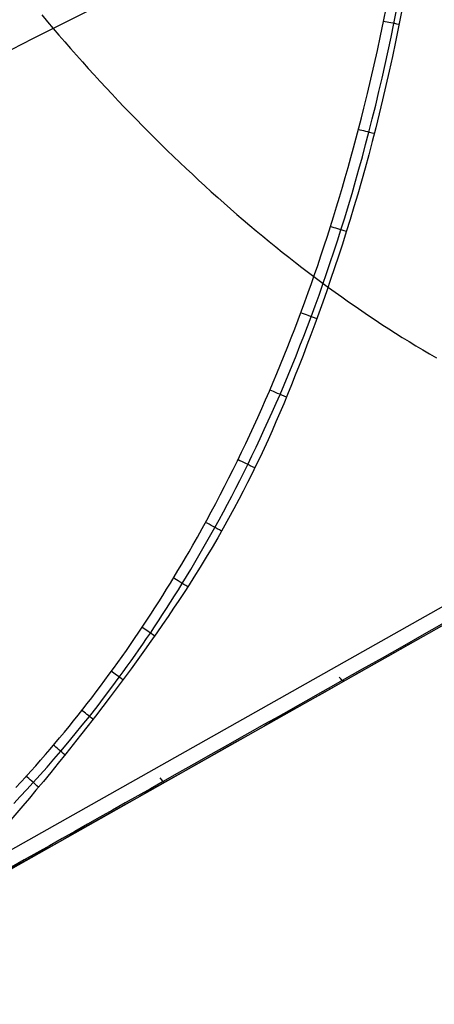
# Model space of a CAD drawing. Extents: x 8195 to 9024, y -2232 to -1505.
# Tile 11 of 42: x 8512 to 8537, y -2095 to -2036. Entities that reach past the tile are written whole.
import ezdxf

# ---------------------------------------------------------------- set-up
doc = ezdxf.new("R2010")
doc.units = 0
doc.layers.add('1', color=7, linetype='CONTINUOUS')

msp = doc.modelspace()

# ---------------------------------------------------------------- linework, layer by layer
at = {"layer": '1', "color": 7}
for p, q in [((8507.6259637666, -2087.967951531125, 27.54629759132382), (8588.346514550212, -2042.429023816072, 27.54629759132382)), ((8588.837870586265, -2043.299982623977, 28.54629759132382), (8507.207658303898, -2089.352100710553, 28.54629759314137))]:
    msp.add_line(p, q, dxfattribs=at)
at = {"layer": '1', "color": 7, "extrusion": (-0.4716636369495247, 0.8140709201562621, -0.3388538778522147)}
msp.add_lwpolyline([(-6377.180522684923, -2014.406291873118), (-6376.465383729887, -2013.848575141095), (-6375.746728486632, -2013.295148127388), (-6375.024587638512, -2012.74604555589), (-6374.298991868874, -2012.201302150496), (-6373.569971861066, -2011.660952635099), (-6372.837558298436, -2011.125031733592), (-6372.101781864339, -2010.59357416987), (-6371.362673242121, -2010.066614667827), (-6370.62026311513, -2009.544187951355), (-6369.874582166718, -2009.02632874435), (-6369.125661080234, -2008.513071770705), (-6368.373530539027, -2008.004451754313), (-6367.618221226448, -2007.500503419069), (-6366.859763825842, -2007.001261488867), (-6366.098189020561, -2006.506760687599), (-6365.333527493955, -2006.01703573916), (-6364.565809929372, -2005.532121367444), (-6363.795067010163, -2005.052052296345), (-6363.021329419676, -2004.576863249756), (-6362.244627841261, -2004.106588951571), (-6361.464992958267, -2003.641264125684), (-6360.682455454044, -2003.180923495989), (-6359.897046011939, -2002.725601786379), (-6359.108795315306, -2002.275333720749), (-6358.317734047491, -2001.830154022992), (-6357.523892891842, -2001.390097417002), (-6356.727302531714, -2000.955198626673), (-6355.927993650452, -2000.525492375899), (-6355.125996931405, -2000.101013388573), (-6354.321343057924, -1999.681796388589), (-6353.514062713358, -1999.267876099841), (-6352.704186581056, -1998.859287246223), (-6351.891745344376, -1998.456064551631), (-6351.076769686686, -1998.058242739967), (-6350.259290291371, -1997.665856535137), (-6349.439337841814, -1997.278940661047), (-6348.616943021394, -1996.8975298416), (-6347.792136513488, -1996.521658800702), (-6346.964949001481, -1996.151362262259), (-6346.135411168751, -1995.786674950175), (-6345.303553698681, -1995.427631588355), (-6344.469407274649, -1995.074266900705), (-6343.633002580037, -1994.726615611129), (-6342.794370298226, -1994.384712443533), (-6341.953541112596, -1994.048592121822), (-6341.110545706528, -1993.718289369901), (-6340.265414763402, -1993.393838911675), (-6339.418178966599, -1993.075275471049), (-6338.5688689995, -1992.762633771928), (-6337.717515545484, -1992.455948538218), (-6336.864149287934, -1992.155254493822), (-6336.008800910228, -1991.860586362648), (-6335.151501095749, -1991.571978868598), (-6334.292280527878, -1991.28946673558), (-6333.431169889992, -1991.013084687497), (-6332.568199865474, -1990.742867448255), (-6331.703401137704, -1990.478849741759), (-6330.836804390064, -1990.221066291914), (-6329.968440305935, -1989.969551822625), (-6329.098339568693, -1989.724341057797), (-6328.226532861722, -1989.485468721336), (-6327.353050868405, -1989.252969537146), (-6326.477924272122, -1989.026878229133), (-6325.601183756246, -1988.807229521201), (-6324.722860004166, -1988.594058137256), (-6323.842983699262, -1988.387398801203), (-6322.96158552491, -1988.187286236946), (-6322.078696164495, -1987.993755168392), (-6321.194346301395, -1987.806840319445), (-6320.308566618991, -1987.626576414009), (-6319.421387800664, -1987.452998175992), (-6318.532840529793, -1987.286140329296), (-6317.642955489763, -1987.126037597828), (-6316.751763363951, -1986.972724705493), (-6315.859294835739, -1986.826236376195), (-6314.965580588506, -1986.68660733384), (-6314.070651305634, -1986.553872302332), (-6313.174537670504, -1986.428066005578), (-6312.277270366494, -1986.309223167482), (-6311.378880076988, -1986.197378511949), (-6310.479397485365, -1986.092566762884), (-6309.578853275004, -1985.994822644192), (-6308.67727812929, -1985.904180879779), (-6307.774702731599, -1985.820676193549), (-6306.871157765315, -1985.744343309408), (-6305.966673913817, -1985.675216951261), (-6305.061281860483, -1985.613331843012), (-6304.155012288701, -1985.558722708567), (-6303.247895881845, -1985.511424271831), (-6302.339963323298, -1985.47147125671), (-6301.431245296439, -1985.438898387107), (-6300.521772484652, -1985.413740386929), (-6299.611575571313, -1985.39603198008), (-6298.700685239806, -1985.385807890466), (-6297.789132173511, -1985.383102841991), (-6296.876947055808, -1985.387951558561)], dxfattribs=at)
at = {"layer": '1', "color": 7, "extrusion": (-0.4290401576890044, 0.7626754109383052, 0.4839945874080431)}
msp.add_lwpolyline([(-6474.274243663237, 2948.305978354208), (-6472.782605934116, 2947.934302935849), (-6471.290613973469, 2947.568581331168), (-6469.798267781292, 2947.208813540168), (-6468.305567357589, 2946.854999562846), (-6466.812512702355, 2946.507139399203), (-6465.319103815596, 2946.165233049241), (-6463.825340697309, 2945.829280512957), (-6462.331223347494, 2945.499281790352), (-6460.83675176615, 2945.175236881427), (-6459.34192595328, 2944.857145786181), (-6457.846745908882, 2944.545008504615), (-6456.351211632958, 2944.238825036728), (-6454.855323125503, 2943.93859538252), (-6453.35908038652, 2943.644319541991), (-6451.86248341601, 2943.355997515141), (-6450.365532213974, 2943.073629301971), (-6448.868226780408, 2942.79721490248), (-6447.370567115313, 2942.526754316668), (-6445.872553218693, 2942.262247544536), (-6444.374185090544, 2942.003694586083), (-6442.875462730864, 2941.751095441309), (-6441.37638613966, 2941.504450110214), (-6439.876955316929, 2941.263758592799), (-6438.377170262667, 2941.029020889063), (-6436.877030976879, 2940.800236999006), (-6435.376537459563, 2940.577406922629), (-6433.87568971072, 2940.360530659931), (-6432.374487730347, 2940.149608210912), (-6430.872931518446, 2939.944639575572), (-6429.37102107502, 2939.745624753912), (-6427.868756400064, 2939.55256374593), (-6426.366137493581, 2939.365456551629), (-6424.86316435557, 2939.184303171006), (-6423.35983698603, 2939.009103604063), (-6421.856155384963, 2938.839857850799), (-6420.352119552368, 2938.676565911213), (-6418.847729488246, 2938.519227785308), (-6417.342985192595, 2938.367843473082), (-6415.837886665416, 2938.222412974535), (-6414.332433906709, 2938.082936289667), (-6412.826626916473, 2937.949413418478), (-6411.320465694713, 2937.821844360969), (-6409.813950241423, 2937.70022911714), (-6408.307080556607, 2937.584567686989), (-6406.799856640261, 2937.474860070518), (-6405.292278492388, 2937.371106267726), (-6403.784346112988, 2937.273306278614), (-6402.276059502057, 2937.18146010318), (-6400.767418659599, 2937.095567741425), (-6399.258423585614, 2937.01562919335), (-6397.749074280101, 2936.941644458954), (-6396.23937074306, 2936.873613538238), (-6394.729312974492, 2936.811536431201), (-6393.218900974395, 2936.755413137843), (-6391.708134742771, 2936.705243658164), (-6390.197014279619, 2936.661027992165), (-6388.685539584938, 2936.622766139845), (-6387.173710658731, 2936.590458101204), (-6385.661527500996, 2936.564103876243), (-6384.148990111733, 2936.543703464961), (-6382.636098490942, 2936.529256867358), (-6381.122852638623, 2936.520764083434), (-6379.609252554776, 2936.51822511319), (-6378.0952982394, 2936.521639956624)], dxfattribs=at)
at = {"layer": '1', "color": 7}
for points in [[(8535.1236029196, -2035.612431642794), (8534.944739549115, -2036.517993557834), (8534.761842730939, -2037.411798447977), (8534.574988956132, -2038.293955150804), (8534.384254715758, -2039.164572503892), (8534.18971650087, -2040.023759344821), (8533.991450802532, -2040.87162451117), (8533.789534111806, -2041.708276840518), (8533.584042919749, -2042.533825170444), (8533.37505371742, -2043.348378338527), (8533.162642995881, -2044.152045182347), (8532.946887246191, -2044.944934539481), (8532.727898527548, -2045.727120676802), (8532.50593117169, -2046.498539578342), (8532.281275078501, -2047.259092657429), (8532.05422014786, -2048.008681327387), (8531.825056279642, -2048.747207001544), (8531.59407337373, -2049.474571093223), (8531.361561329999, -2050.190675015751), (8531.12781004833, -2050.895420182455), (8530.893109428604, -2051.58870800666), (8530.657749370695, -2052.270439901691), (8530.422019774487, -2052.940517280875), (8530.186210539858, -2053.598841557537), (8529.950611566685, -2054.245314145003), (8529.715512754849, -2054.879836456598), (8529.481204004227, -2055.502309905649), (8529.247975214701, -2056.112635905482)], [(8529.247975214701, -2056.112635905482), (8529.016000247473, -2056.710851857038), (8528.784988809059, -2057.297539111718), (8528.554534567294, -2057.873415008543), (8528.324231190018, -2058.439196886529), (8528.093672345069, -2058.995602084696), (8527.862451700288, -2059.543347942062), (8527.630162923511, -2060.083151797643), (8527.396399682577, -2060.61573099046), (8527.160755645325, -2061.14180285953), (8526.922824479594, -2061.662084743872), (8526.682199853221, -2062.177293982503), (8526.438475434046, -2062.688147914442), (8526.191244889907, -2063.195363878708), (8525.940101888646, -2063.699659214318), (8525.684640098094, -2064.201751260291), (8525.424453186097, -2064.702357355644), (8525.121034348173, -2065.273068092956), (8524.8100601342, -2065.8439919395), (8524.490664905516, -2066.416344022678), (8524.161983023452, -2066.991339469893), (8523.82314884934, -2067.570193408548), (8523.47329674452, -2068.154120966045), (8523.111561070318, -2068.744337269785), (8522.737076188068, -2069.342057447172)], [(8522.73707618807, -2069.342057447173), (8522.446681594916, -2069.797003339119), (8522.148227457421, -2070.257391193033), (8521.841346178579, -2070.723737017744), (8521.52567016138, -2071.196556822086), (8521.200831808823, -2071.676366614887), (8520.866463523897, -2072.163682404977), (8520.522197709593, -2072.659020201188), (8520.167666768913, -2073.16289601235), (8519.78547532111, -2073.699609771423), (8519.392614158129, -2074.244922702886), (8518.990059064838, -2074.797517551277), (8518.57878582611, -2075.356077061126), (8518.159770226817, -2075.919283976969), (8517.733988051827, -2076.485821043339), (8517.302415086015, -2077.05437100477), (8516.866027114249, -2077.623616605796), (8516.425799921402, -2078.192240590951), (8515.982709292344, -2078.758925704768), (8515.537731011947, -2079.322354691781), (8515.091840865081, -2079.881210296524), (8514.646014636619, -2080.434175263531), (8514.201228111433, -2080.979932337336), (8513.758457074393, -2081.517164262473), (8513.31867731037, -2082.044553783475)], [(8513.318677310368, -2082.044553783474), (8512.923151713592, -2082.513339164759), (8512.531618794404, -2082.971958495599), (8512.168112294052, -2083.392633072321), (8511.809375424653, -2083.802654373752), (8511.456011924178, -2084.201207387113), (8511.1086255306, -2084.587477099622), (8510.767819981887, -2084.960648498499), (8510.434199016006, -2085.319906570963), (8510.108366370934, -2085.664436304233), (8509.790925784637, -2085.993422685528), (8509.482480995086, -2086.306050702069), (8509.18363574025, -2086.601505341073), (8508.894993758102, -2086.878971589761), (8508.617158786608, -2087.137634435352), (8508.35073456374, -2087.376678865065), (8508.096324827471, -2087.595289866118), (8507.973814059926, -2087.696678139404), (8507.854533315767, -2087.792652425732), (8507.738558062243, -2087.883110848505), (8507.6259637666, -2087.967951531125)]]:
    msp.add_lwpolyline(points, dxfattribs=at)
at = {"layer": '1', "color": 7, "extrusion": (-0.4437147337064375, 0.7126169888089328, 0.5434098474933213)}
msp.add_lwpolyline([(-6213.518726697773, 3462.074718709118), (-6212.694402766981, 3461.769716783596), (-6211.869839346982, 3461.466990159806), (-6211.045036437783, 3461.166538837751), (-6210.219994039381, 3460.868362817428), (-6209.394712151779, 3460.572462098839), (-6208.569190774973, 3460.278836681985), (-6207.743429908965, 3459.987486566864), (-6206.917429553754, 3459.698411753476), (-6206.091189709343, 3459.411612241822), (-6205.264710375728, 3459.127088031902), (-6204.437991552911, 3458.844839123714), (-6203.611033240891, 3458.56486551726), (-6202.783835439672, 3458.287167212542), (-6201.956398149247, 3458.011744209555), (-6201.128721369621, 3457.738596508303), (-6200.300805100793, 3457.467724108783), (-6199.472649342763, 3457.199127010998), (-6198.644254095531, 3456.932805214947), (-6197.815619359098, 3456.668758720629), (-6196.986745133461, 3456.406987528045), (-6196.157631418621, 3456.147491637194), (-6195.32827821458, 3455.890271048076), (-6194.498685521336, 3455.635325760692), (-6193.668853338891, 3455.382655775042), (-6192.838781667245, 3455.132261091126), (-6192.008470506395, 3454.884141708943), (-6191.177919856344, 3454.638297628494), (-6190.347129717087, 3454.394728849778), (-6189.516100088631, 3454.153435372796), (-6188.684830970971, 3453.914417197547), (-6187.853322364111, 3453.677674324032), (-6187.021574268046, 3453.44320675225), (-6186.189586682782, 3453.211014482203), (-6185.357359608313, 3452.981097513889), (-6184.524893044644, 3452.753455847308), (-6183.692186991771, 3452.528089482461), (-6182.859241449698, 3452.304998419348), (-6182.02605641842, 3452.084182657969), (-6181.192631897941, 3451.865642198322), (-6180.358967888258, 3451.649377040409), (-6179.525064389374, 3451.43538718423), (-6178.690921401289, 3451.223672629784), (-6177.856538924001, 3451.014233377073), (-6177.021916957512, 3450.807069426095), (-6176.187055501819, 3450.60218077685), (-6175.351954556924, 3450.399567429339), (-6174.516614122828, 3450.199229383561), (-6173.681034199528, 3450.001166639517), (-6172.845214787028, 3449.805379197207), (-6172.009155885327, 3449.611867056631), (-6171.172857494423, 3449.420630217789), (-6170.336319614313, 3449.231668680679), (-6169.499542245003, 3449.044982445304), (-6168.662525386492, 3448.860571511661), (-6167.825269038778, 3448.678435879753), (-6166.987773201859, 3448.498575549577), (-6166.150037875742, 3448.320990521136), (-6165.31206306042, 3448.145680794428), (-6164.473848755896, 3447.972646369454), (-6163.635394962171, 3447.801887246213), (-6162.796701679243, 3447.633403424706), (-6161.957768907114, 3447.467194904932), (-6161.118596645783, 3447.303261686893), (-6160.279184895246, 3447.141603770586), (-6159.43953365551, 3446.982221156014), (-6158.599642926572, 3446.825113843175), (-6157.759512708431, 3446.67028183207), (-6156.919143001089, 3446.517725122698), (-6156.078533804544, 3446.36744371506), (-6155.237685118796, 3446.219437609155), (-6154.396596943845, 3446.073706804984), (-6153.555269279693, 3445.930251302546), (-6152.713702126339, 3445.789071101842), (-6151.871895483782, 3445.650166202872), (-6151.029849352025, 3445.513536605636), (-6150.187563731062, 3445.379182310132), (-6149.345038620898, 3445.247103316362), (-6148.502274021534, 3445.117299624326), (-6147.659269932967, 3444.989771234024), (-6146.816026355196, 3444.864518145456), (-6145.972543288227, 3444.741540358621), (-6145.128820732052, 3444.62083787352), (-6144.284858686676, 3444.502410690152), (-6143.440657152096, 3444.386258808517), (-6142.596216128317, 3444.272382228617), (-6141.751535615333, 3444.160780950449), (-6140.906615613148, 3444.051454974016), (-6140.06145612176, 3443.944404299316), (-6139.21605714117, 3443.83962892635), (-6138.370418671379, 3443.737128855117), (-6137.524540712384, 3443.636904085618), (-6136.678423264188, 3443.538954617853), (-6135.832066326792, 3443.443280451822), (-6134.985469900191, 3443.349881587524), (-6134.138633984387, 3443.258758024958), (-6133.291558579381, 3443.169909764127), (-6132.444243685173, 3443.083336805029), (-6131.596689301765, 3442.999039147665), (-6130.748895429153, 3442.917016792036), (-6129.900862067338, 3442.837269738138), (-6129.052589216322, 3442.759797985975), (-6128.204076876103, 3442.684601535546), (-6127.355325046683, 3442.61168038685), (-6126.50633372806, 3442.541034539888), (-6125.657102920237, 3442.472663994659), (-6124.807632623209, 3442.406568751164), (-6123.957922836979, 3442.342748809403), (-6123.107973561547, 3442.281204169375), (-6122.257784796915, 3442.221934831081), (-6121.407356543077, 3442.16494079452), (-6120.556688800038, 3442.110222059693), (-6119.705781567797, 3442.057778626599), (-6118.854634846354, 3442.007610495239), (-6118.00324863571, 3441.959717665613), (-6117.151622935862, 3441.91410013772), (-6116.299757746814, 3441.870757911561), (-6115.447653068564, 3441.829690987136), (-6114.59530890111, 3441.790899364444), (-6113.742725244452, 3441.754383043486), (-6112.889902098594, 3441.72014202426), (-6112.036839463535, 3441.68817630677), (-6111.183537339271, 3441.658485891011), (-6110.329995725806, 3441.631070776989), (-6109.476214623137, 3441.605930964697), (-6108.622194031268, 3441.583066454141), (-6107.767933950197, 3441.562477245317), (-6106.913434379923, 3441.544163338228), (-6106.058695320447, 3441.528124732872)], dxfattribs=at)
at = {"layer": '1', "color": 7, "extrusion": (-0.3743909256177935, 0.9083436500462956, -0.1863954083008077)}
msp.add_lwpolyline([(-7112.432093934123, -930.1316205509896), (-7111.95516879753, -929.7582651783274), (-7111.477675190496, -929.3876886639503), (-7110.999613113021, -929.0198910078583), (-7110.520982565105, -928.6548722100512), (-7110.041783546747, -928.2926322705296), (-7109.562016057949, -927.9331711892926), (-7109.081680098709, -927.5764889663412), (-7108.600775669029, -927.2225856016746), (-7108.119302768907, -926.8714610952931), (-7107.637261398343, -926.5231154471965), (-7107.154651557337, -926.1775486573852), (-7106.671473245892, -925.8347607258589), (-7106.187726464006, -925.4947516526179), (-7105.703411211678, -925.1575214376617), (-7105.218527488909, -924.8230700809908), (-7104.733075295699, -924.4913975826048), (-7104.247054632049, -924.162503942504), (-7103.760465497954, -923.8363891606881), (-7103.273307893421, -923.5130532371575), (-7102.785581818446, -923.1924961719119), (-7102.297287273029, -922.8747179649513), (-7101.808424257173, -922.559718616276), (-7101.318992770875, -922.2474981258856), (-7100.828992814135, -921.9380564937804), (-7100.338424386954, -921.6313937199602), (-7099.847287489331, -921.3275098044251), (-7099.355582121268, -921.0264047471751), (-7098.863308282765, -920.7280785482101), (-7098.370465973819, -920.4325312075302), (-7097.877055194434, -920.1397627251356), (-7097.383075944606, -919.8497731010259), (-7096.888528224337, -919.5625623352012), (-7096.393412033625, -919.2781304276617), (-7095.897727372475, -918.9964773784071), (-7095.401474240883, -918.717603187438), (-7094.904652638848, -918.4415078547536), (-7094.407262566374, -918.1681913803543), (-7093.909304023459, -917.8976537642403), (-7093.410777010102, -917.6298950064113), (-7092.911681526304, -917.3649151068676), (-7092.412017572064, -917.1027140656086), (-7091.911785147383, -916.8432918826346), (-7091.410984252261, -916.586648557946), (-7090.909614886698, -916.3327840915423), (-7090.407677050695, -916.0816984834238), (-7089.90517074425, -915.8333917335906), (-7089.402095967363, -915.5878638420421), (-7088.898452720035, -915.3451148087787), (-7088.394241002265, -915.1051446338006), (-7087.889460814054, -914.8679533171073), (-7087.384112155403, -914.6335408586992), (-7086.878195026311, -914.4019072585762), (-7086.371709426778, -914.1730525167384), (-7085.864655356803, -913.9469766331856), (-7085.357032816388, -913.7236796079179), (-7084.848841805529, -913.5031614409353), (-7084.340082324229, -913.2854221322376), (-7083.83075437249, -913.070461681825), (-7083.32085795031, -912.8582800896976), (-7082.810393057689, -912.6488773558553), (-7082.299359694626, -912.4422534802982), (-7081.787757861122, -912.2384084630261), (-7081.275587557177, -912.0373423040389), (-7080.762848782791, -911.839055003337), (-7080.249541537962, -911.64354656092), (-7079.735665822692, -911.450816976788), (-7079.221221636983, -911.2608662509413), (-7078.706208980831, -911.0736943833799), (-7078.190627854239, -910.8893013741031), (-7077.674478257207, -910.7076872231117), (-7077.157760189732, -910.5288519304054), (-7076.640473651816, -910.352795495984), (-7076.122618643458, -910.1795179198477), (-7075.604195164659, -910.0090192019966), (-7075.08520321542, -909.8412993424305), (-7074.56564279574, -909.6763583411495), (-7074.045513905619, -909.5141961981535), (-7073.524816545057, -909.3548129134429), (-7073.003550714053, -909.198208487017), (-7072.481716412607, -909.0443829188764), (-7071.95931364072, -908.8933362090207), (-7071.436342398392, -908.7450683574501), (-7070.912802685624, -908.5995793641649), (-7070.388694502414, -908.4568692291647), (-7069.864017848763, -908.3169379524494), (-7069.338772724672, -908.1797855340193), (-7068.812959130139, -908.0454119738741), (-7068.286577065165, -907.9138172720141), (-7067.759626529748, -907.785001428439), (-7067.232107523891, -907.6589644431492), (-7066.704020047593, -907.5357063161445), (-7066.175364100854, -907.415227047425), (-7065.646139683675, -907.2975266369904), (-7065.116346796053, -907.182605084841), (-7064.585985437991, -907.0704623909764), (-7064.055055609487, -906.9610985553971), (-7063.523557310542, -906.8545135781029), (-7062.991490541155, -906.7507074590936), (-7062.458855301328, -906.6496801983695), (-7061.92565159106, -906.5514317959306), (-7061.39187941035, -906.4559622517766), (-7060.857538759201, -906.3632715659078), (-7060.32262963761, -906.2733597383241), (-7059.787152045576, -906.1862267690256), (-7059.251105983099, -906.1018726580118), (-7058.714491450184, -906.0202974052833), (-7058.177308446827, -905.9415010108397), (-7057.639556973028, -905.8654834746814), (-7057.101237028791, -905.7922447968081), (-7056.562348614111, -905.7217849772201), (-7056.022891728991, -905.6541040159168), (-7055.482866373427, -905.5892019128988), (-7054.942272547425, -905.527078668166), (-7054.401110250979, -905.4677342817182), (-7053.859379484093, -905.4111687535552), (-7053.317080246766, -905.3573820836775), (-7052.774212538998, -905.306374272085), (-7052.230776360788, -905.2581453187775), (-7051.686771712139, -905.2126952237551), (-7051.142198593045, -905.1700239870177), (-7050.597057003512, -905.1301316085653), (-7050.051346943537, -905.093018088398), (-7049.505068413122, -905.0586834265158), (-7048.958221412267, -905.027127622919), (-7048.410805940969, -904.9983506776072), (-7047.862821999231, -904.9723525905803), (-7047.314269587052, -904.9491333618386), (-7046.76514870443, -904.9286929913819)], dxfattribs=at)
at = {"layer": '1', "color": 7, "extrusion": (-0.4908524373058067, 0.8712210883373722, -0.006140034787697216)}
msp.add_lwpolyline([(-6374.483507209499, 3.406279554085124), (-6375.340894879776, 3.40556047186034), (-6376.197715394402, 3.407555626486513), (-6377.05396875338, 3.412265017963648), (-6377.909654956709, 3.419688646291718), (-6378.764774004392, 3.429826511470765), (-6379.619325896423, 3.44267861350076), (-6380.473310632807, 3.458244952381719), (-6381.326728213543, 3.476525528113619), (-6382.179578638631, 3.497520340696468), (-6383.03186190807, 3.52122939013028), (-6383.883578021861, 3.547652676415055), (-6384.734726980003, 3.576790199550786), (-6385.585308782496, 3.608641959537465), (-6386.435323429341, 3.643207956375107), (-6387.284770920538, 3.680488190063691), (-6388.133651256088, 3.720482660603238), (-6388.981964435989, 3.763191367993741), (-6389.829710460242, 3.8086143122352), (-6390.676889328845, 3.8567514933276), (-6391.523501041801, 3.907602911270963), (-6392.369545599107, 3.961168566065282), (-6393.215023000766, 4.017448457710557), (-6394.059933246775, 4.076442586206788), (-6394.904276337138, 4.138150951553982), (-6395.748052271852, 4.202573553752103), (-6396.591261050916, 4.269710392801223), (-6397.433902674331, 4.339561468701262), (-6398.2759771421, 4.412126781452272), (-6399.117484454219, 4.487406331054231), (-6399.958424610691, 4.565400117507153), (-6400.798797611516, 4.646108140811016), (-6401.638603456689, 4.729530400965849), (-6402.477842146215, 4.815666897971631), (-6403.316513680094, 4.904517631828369), (-6404.154618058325, 4.996082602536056), (-6404.992155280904, 5.090361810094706), (-6405.829125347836, 5.187355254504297), (-6406.665528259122, 5.287062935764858), (-6407.501364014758, 5.389484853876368), (-6408.336632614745, 5.494621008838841), (-6409.171334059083, 5.602471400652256), (-6410.005468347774, 5.713036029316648), (-6410.839035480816, 5.826314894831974), (-6411.672035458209, 5.94230799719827), (-6412.504468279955, 6.061015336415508), (-6413.336333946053, 6.182436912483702), (-6414.167632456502, 6.306572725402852), (-6414.998363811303, 6.433422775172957), (-6415.828528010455, 6.562987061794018), (-6416.658125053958, 6.69526558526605), (-6417.487154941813, 6.830258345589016), (-6418.315617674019, 6.967965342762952), (-6419.143513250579, 7.108386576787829), (-6419.97084167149, 7.251522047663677), (-6420.797602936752, 7.397371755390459), (-6421.623797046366, 7.545935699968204), (-6422.449424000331, 7.697213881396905), (-6423.274483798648, 7.851206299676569), (-6424.098976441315, 8.007912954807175), (-6424.922901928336, 8.167333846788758), (-6425.746260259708, 8.329468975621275), (-6426.569051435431, 8.494318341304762), (-6427.391275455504, 8.661881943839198), (-6428.212932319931, 8.832159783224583), (-6429.03402202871, 9.00515185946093), (-6429.854544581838, 9.180858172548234), (-6430.67449997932, 9.359278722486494), (-6431.493888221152, 9.540413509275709), (-6432.312709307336, 9.724262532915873), (-6433.130963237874, 9.910825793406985), (-6433.948650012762, 10.10010329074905), (-6434.765769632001, 10.29209502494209), (-6435.582322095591, 10.48680099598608), (-6436.398307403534, 10.68422120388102), (-6437.213725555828, 10.88435564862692), (-6438.028576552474, 11.08720433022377), (-6438.842860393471, 11.29276724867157), (-6439.65657707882, 11.50104440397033), (-6440.46972660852, 11.71203579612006), (-6441.282308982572, 11.92574142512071), (-6442.094324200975, 12.14216129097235), (-6442.90577226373, 12.36129539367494), (-6443.716653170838, 12.58314373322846), (-6444.526966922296, 12.80770630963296), (-6445.336713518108, 13.03498312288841), (-6446.14589295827, 13.2649741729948), (-6446.954505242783, 13.49767945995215), (-6447.762550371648, 13.73309898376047), (-6448.570028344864, 13.97123274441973), (-6449.376939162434, 14.21208074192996), (-6450.183282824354, 14.45564297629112), (-6450.989059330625, 14.70191944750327), (-6451.794268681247, 14.95091015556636), (-6452.598910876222, 15.20261510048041), (-6453.402985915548, 15.4570342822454), (-6454.206493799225, 15.71416770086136), (-6455.009434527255, 15.97401535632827), (-6455.811808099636, 16.23657724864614), (-6456.613614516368, 16.50185337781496), (-6457.414853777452, 16.76984374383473), (-6458.215525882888, 17.04054834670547), (-6459.015630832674, 17.31396718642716), (-6459.815168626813, 17.59010026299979), (-6460.614139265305, 17.86894757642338), (-6461.412542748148, 18.15050912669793), (-6462.210379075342, 18.43478491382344), (-6463.007648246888, 18.7217749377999), (-6463.804350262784, 19.01147919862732), (-6464.600485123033, 19.30389769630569), (-6465.396052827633, 19.59903043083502), (-6466.191053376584, 19.8968774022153), (-6466.985486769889, 20.19743861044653), (-6467.779353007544, 20.5007140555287), (-6468.57265208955, 20.80670373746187), (-6469.36538401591, 21.11540765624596), (-6470.157548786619, 21.42682581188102), (-6470.949146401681, 21.74095820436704), (-6471.740176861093, 22.05780483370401), (-6472.53064016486, 22.37736569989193), (-6473.320536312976, 22.6996408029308), (-6474.109865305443, 23.02463014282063), (-6474.898627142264, 23.35233371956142), (-6475.686821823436, 23.68275153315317), (-6476.47444934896, 24.01588358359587), (-6477.261509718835, 24.35172987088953), (-6478.048002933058, 24.69029039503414), (-6478.833928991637, 25.0315651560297), (-6479.619287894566, 25.37555415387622)], dxfattribs=at)
at = {"layer": '1', "color": 7, "extrusion": (-0.2236340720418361, 0.9739729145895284, 0.03693999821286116)}
msp.add_lwpolyline([(-7847.61178981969, 172.666273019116), (-7846.914456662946, 173.1559765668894), (-7846.21552926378, 173.6396328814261), (-7845.515007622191, 174.1172419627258), (-7844.812891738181, 174.5888038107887), (-7844.109181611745, 175.0543184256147), (-7843.40387724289, 175.5137858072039), (-7842.696978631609, 175.9672059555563), (-7841.988485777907, 176.4145788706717), (-7841.278398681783, 176.8559045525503), (-7840.566717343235, 177.2911830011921), (-7839.853441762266, 177.720414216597), (-7839.138571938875, 178.1435981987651), (-7838.422107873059, 178.5607349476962), (-7837.704049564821, 178.9718244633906), (-7836.984397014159, 179.376866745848), (-7836.263150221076, 179.7758617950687), (-7835.540309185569, 180.1688096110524), (-7834.815873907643, 180.5557101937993), (-7834.08984438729, 180.9365635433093), (-7833.362220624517, 181.3113696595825), (-7832.63300261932, 181.6801285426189), (-7831.9021903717, 182.0428401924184), (-7831.169783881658, 182.399504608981), (-7830.435783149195, 182.7501217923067), (-7829.700188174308, 183.0946917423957), (-7828.962998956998, 183.4332144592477), (-7828.224215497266, 183.7656899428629), (-7827.483837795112, 184.0921181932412), (-7826.741865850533, 184.4124992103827), (-7825.998299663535, 184.7268329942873), (-7825.25313923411, 185.0351195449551), (-7824.506384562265, 185.3373588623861), (-7823.758035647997, 185.6335509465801), (-7823.008092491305, 185.9236957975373), (-7822.25655509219, 186.2077934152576), (-7821.503423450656, 186.4858437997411), (-7820.748697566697, 186.7578469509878), (-7819.992377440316, 187.0238028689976), (-7819.234463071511, 187.2837115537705), (-7818.474954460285, 187.5375730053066), (-7817.713851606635, 187.7853872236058), (-7816.951154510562, 188.0271542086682), (-7816.186863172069, 188.2628739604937), (-7815.420977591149, 188.4925464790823), (-7814.653497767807, 188.7161717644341), (-7813.884423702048, 188.933749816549), (-7813.113755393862, 189.1452806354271), (-7812.341492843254, 189.3507642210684), (-7811.567636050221, 189.5502005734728), (-7810.792185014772, 189.7435896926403), (-7810.015139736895, 189.9309315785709), (-7809.236500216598, 190.1122262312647), (-7808.456266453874, 190.2874736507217), (-7807.674438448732, 190.4566738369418), (-7806.891016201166, 190.6198267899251), (-7806.105999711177, 190.7769325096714), (-7805.319388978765, 190.927990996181), (-7804.531184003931, 191.0730022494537), (-7803.741384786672, 191.2119662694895), (-7802.949991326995, 191.3448830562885), (-7802.157003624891, 191.4717526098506), (-7801.362421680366, 191.5925749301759), (-7800.566245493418, 191.7073500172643), (-7799.768475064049, 191.8160778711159)], dxfattribs=at)
at = {"layer": '1', "color": 7}
for points in [[(8530.119329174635, -2050.742250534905, 27.92908142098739), (8530.314730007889, -2050.163809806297, 27.92806336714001), (8530.506979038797, -2049.584137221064, 27.92703476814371), (8530.696093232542, -2049.003263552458, 27.92599551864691), (8530.882089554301, -2048.421219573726, 27.92494551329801), (8531.064984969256, -2047.83803605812, 27.92388464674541), (8531.244796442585, -2047.25374377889, 27.92281281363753), (8531.421540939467, -2046.668373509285, 27.92172990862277), (8531.595235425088, -2046.081956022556, 27.92063582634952), (8531.765896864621, -2045.494522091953, 27.91953046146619), (8531.93354222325, -2044.906102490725, 27.91841370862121), (8532.098188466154, -2044.316727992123, 27.91728546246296), (8532.259852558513, -2043.726429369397, 27.91614561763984), (8532.418551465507, -2043.135237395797, 27.91499406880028), (8532.574302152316, -2042.543182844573, 27.91383071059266), (8532.72712158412, -2041.950296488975, 27.91265543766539), (8532.877026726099, -2041.356609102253, 27.91146814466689), (8533.08803919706, -2040.499385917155, 27.90973514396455), (8533.29308102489, -2039.640654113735, 27.90797662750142), (8533.492203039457, -2038.780505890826, 27.90619227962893), (8533.685456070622, -2037.919033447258, 27.90438178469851), (8533.872890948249, -2037.056328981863, 27.90254482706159), (8534.054558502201, -2036.192484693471, 27.90068109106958), (8534.230509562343, -2035.327592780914, 27.89879026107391)], [(8511.991943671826, -2082.840485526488, 27.6129403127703), (8512.382823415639, -2082.425609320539, 27.61270096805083), (8512.770639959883, -2082.00786090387, 27.61246314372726), (8513.155372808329, -2081.587263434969, 27.61222674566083), (8513.570167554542, -2081.126745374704, 27.61197121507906), (8513.981269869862, -2080.662919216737, 27.61171710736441), (8514.388657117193, -2080.195817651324, 27.61146427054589), (8514.792306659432, -2079.725473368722, 27.61121255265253), (8515.226959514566, -2079.210389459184, 27.61093993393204), (8515.657143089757, -2078.691556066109, 27.61066827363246), (8516.082834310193, -2078.169019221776, 27.6103973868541), (8516.50401010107, -2077.642824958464, 27.61012708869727), (8516.95849042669, -2077.064432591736, 27.60983254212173), (8517.407543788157, -2076.481803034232, 27.60953820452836), (8517.851148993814, -2075.895000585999, 27.60924380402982), (8518.289284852, -2075.30408954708, 27.60894906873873), (8518.526585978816, -2074.979197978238, 27.60878763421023), (8518.762242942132, -2074.653107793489, 27.60862596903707), (8518.996253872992, -2074.325830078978, 27.60846402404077), (8519.228616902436, -2073.99737592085, 27.60830175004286), (8519.45933016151, -2073.667756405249, 27.60813909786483), (8519.688391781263, -2073.336982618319, 27.6079760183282), (8519.915799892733, -2073.005065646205, 27.60781246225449), (8520.141552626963, -2072.672016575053, 27.60764838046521), (8520.38664399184, -2072.306353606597, 27.60746820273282), (8520.62975142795, -2071.93936374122, 27.60728727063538), (8520.870874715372, -2071.571061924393, 27.60710551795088), (8521.110013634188, -2071.201463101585, 27.60692287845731), (8521.347167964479, -2070.83058221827, 27.60673928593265), (8521.582337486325, -2070.458434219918, 27.6065546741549), (8521.815521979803, -2070.085034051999, 27.60636897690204), (8522.046721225, -2069.710396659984, 27.60618212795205), (8522.29786798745, -2069.298337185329, 27.60597591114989), (8522.546631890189, -2068.884828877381, 27.60576813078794), (8522.793015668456, -2068.469891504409, 27.60555868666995), (8523.037022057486, -2068.053544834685, 27.60534747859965), (8523.278653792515, -2067.635808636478, 27.60513440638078), (8523.517913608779, -2067.216702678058, 27.60491936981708), (8523.754804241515, -2066.796246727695, 27.60470226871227), (8523.989328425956, -2066.374460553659, 27.6044830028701), (8524.243824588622, -2065.910362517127, 27.60423992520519), (8524.495484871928, -2065.444713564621, 27.60399404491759), (8524.744316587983, -2064.977539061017, 27.60374528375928), (8524.990327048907, -2064.508864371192, 27.60349356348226), (8525.23352356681, -2064.038714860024, 27.60323880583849), (8525.473913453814, -2063.56711589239, 27.60298093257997), (8525.711504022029, -2063.094092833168, 27.60271986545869), (8525.946302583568, -2062.619671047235, 27.60245552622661), (8526.198484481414, -2062.102182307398, 27.60216430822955), (8526.44738649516, -2061.58310002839, 27.60186935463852), (8526.693022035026, -2061.062454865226, 27.60157089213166), (8526.935404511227, -2060.540277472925, 27.60126914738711), (8527.17454733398, -2060.016598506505, 27.600964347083), (8527.4104639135, -2059.491448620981, 27.60065671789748), (8527.643167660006, -2058.964858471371, 27.60034648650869), (8527.87267198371, -2058.436858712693, 27.60003387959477), (8528.117913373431, -2057.86281721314, 27.59969246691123), (8528.359431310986, -2057.287190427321, 27.59934853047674), (8528.597247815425, -2056.710014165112, 27.59900207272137), (8528.831384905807, -2056.131324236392, 27.59865309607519), (8529.061864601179, -2055.551156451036, 27.59830160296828), (8529.288708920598, -2054.969546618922, 27.5979475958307), (8529.511939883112, -2054.386530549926, 27.59759107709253), (8529.731579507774, -2053.802144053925, 27.59723204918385), (8529.96822495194, -2053.160072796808, 27.596835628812), (8530.200615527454, -2052.516439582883, 27.59643611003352), (8530.428784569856, -2051.871285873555, 27.59603340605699), (8530.652765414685, -2051.224653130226, 27.59562743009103), (8530.872591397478, -2050.576582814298, 27.59521809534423), (8531.088295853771, -2049.927116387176, 27.59480531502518), (8531.299912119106, -2049.27629531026, 27.59438900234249), (8531.507473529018, -2048.624161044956, 27.59396907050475), (8531.732355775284, -2047.90141682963, 27.59350027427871), (8531.952367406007, -2047.177164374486, 27.59302664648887), (8532.167557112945, -2046.451451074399, 27.59254788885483), (8532.377973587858, -2045.724324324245, 27.59206370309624), (8532.583665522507, -2044.9958315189, 27.5915737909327), (8532.784681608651, -2044.26602005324, 27.59107785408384), (8532.981070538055, -2043.53493732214, 27.59057559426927), (8533.172881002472, -2042.802630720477, 27.59006671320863), (8533.378600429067, -2041.995901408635, 27.58949918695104), (8533.578905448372, -2041.187799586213, 27.58892366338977), (8533.77386041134, -2040.378375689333, 27.5883405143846), (8533.963529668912, -2039.567680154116, 27.58775011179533), (8534.147977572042, -2038.755763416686, 27.58715282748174), (8534.327268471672, -2037.942675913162, 27.58654903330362), (8534.501466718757, -2037.128468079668, 27.58593910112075), (8534.670636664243, -2036.313190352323, 27.58532340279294), (8534.849487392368, -2035.422828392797, 27.58464579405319)], [(8513.65807264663, -2035.805807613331, 63.40921187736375), (8514.000566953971, -2036.210898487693, 63.32548878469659), (8514.344549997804, -2036.614165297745, 63.2398107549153), (8514.690050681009, -2037.015585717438, 63.15218603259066), (8515.037062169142, -2037.4151287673, 63.06262964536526), (8515.385567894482, -2037.812760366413, 62.97115851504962), (8515.735551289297, -2038.208446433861, 62.87778956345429), (8516.086995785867, -2038.602152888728, 62.78253971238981), (8516.439884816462, -2038.993845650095, 62.68542588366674), (8516.794201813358, -2039.383490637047, 62.58646499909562), (8517.149930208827, -2039.771053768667, 62.485673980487), (8517.507053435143, -2040.156500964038, 62.38306974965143), (8517.865554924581, -2040.539798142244, 62.27866922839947), (8518.225418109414, -2040.920911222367, 62.17248933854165), (8518.586626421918, -2041.299806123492, 62.06454700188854), (8518.949163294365, -2041.676448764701, 61.95485914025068), (8519.313012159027, -2042.050805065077, 61.8434426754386), (8519.678156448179, -2042.422840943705, 61.73031452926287), (8520.044579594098, -2042.792522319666, 61.61549162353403), (8520.412265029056, -2043.159815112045, 61.49899088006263), (8520.781196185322, -2043.524685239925, 61.38082922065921), (8521.151356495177, -2043.887098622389, 61.26102356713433), (8521.52272939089, -2044.24702117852, 61.13959084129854), (8521.895298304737, -2044.604418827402, 61.01654796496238), (8522.269046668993, -2044.959257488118, 60.8919118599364), (8522.643957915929, -2045.311503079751, 60.76569944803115), (8523.020015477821, -2045.661121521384, 60.63792765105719), (8523.39720278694, -2046.008078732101, 60.50861339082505), (8523.775503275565, -2046.352340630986, 60.37777358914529), (8524.154900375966, -2046.693873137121, 60.24542516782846), (8524.535377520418, -2047.032642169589, 60.11158504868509), (8524.916918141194, -2047.368613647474, 59.97627015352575), (8525.29950567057, -2047.70175348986, 59.83949740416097), (8525.683123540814, -2048.032027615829, 59.70128372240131), (8526.067755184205, -2048.359401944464, 59.56164603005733), (8526.453384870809, -2048.683844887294, 59.42060295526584), (8526.840000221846, -2049.005334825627, 59.27817995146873), (8527.227589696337, -2049.323852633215, 59.1344041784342), (8527.616141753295, -2049.639379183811, 58.98930279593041), (8528.005644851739, -2049.951895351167, 58.84290296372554), (8528.396087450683, -2050.261382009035, 58.69523184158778), (8528.787458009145, -2050.567820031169, 58.5463165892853), (8529.17974498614, -2050.871190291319, 58.39618436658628), (8529.572936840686, -2051.17147366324, 58.24486233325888), (8529.967022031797, -2051.468651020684, 58.0923776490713), (8530.36198901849, -2051.762703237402, 57.9387574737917), (8530.757826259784, -2052.053611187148, 57.78402896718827), (8531.154522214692, -2052.341355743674, 57.62821928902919), (8531.552065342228, -2052.625917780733, 57.47135559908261), (8531.950444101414, -2052.907278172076, 57.31346505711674), (8532.349646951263, -2053.185417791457, 57.15457482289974), (8532.749662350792, -2053.460317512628, 56.99471205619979), (8533.150478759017, -2053.731958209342, 56.83390391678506), (8533.552084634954, -2054.00032075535, 56.67217756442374), (8533.95446843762, -2054.265386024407, 56.50956015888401), (8534.357618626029, -2054.527134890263, 56.34607885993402), (8534.761523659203, -2054.785548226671, 56.18176082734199), (8535.166171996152, -2055.040606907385, 56.01663322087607), (8535.571552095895, -2055.292291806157, 55.85072320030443), (8535.977652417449, -2055.540583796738, 55.68405792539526), (8536.384461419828, -2055.785463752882, 55.51666455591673), (8536.79196756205, -2056.02691254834, 55.34857025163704), (8537.20015930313, -2056.264911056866, 55.17980217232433)], [(8512.117036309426, -2081.889877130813, 27.97465861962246), (8512.416047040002, -2081.566407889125, 27.97424149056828), (8512.712891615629, -2081.241339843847, 27.97382216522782), (8513.007576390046, -2080.914684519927, 27.97340060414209), (8513.300107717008, -2080.586453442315, 27.9729767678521), (8513.590491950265, -2080.25665813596, 27.97255061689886), (8513.87873544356, -2079.925310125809, 27.97212211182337), (8514.164844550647, -2079.592420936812, 27.97169121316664), (8514.44882562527, -2079.258002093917, 27.97125788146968), (8514.730685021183, -2078.922065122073, 27.97082207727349), (8515.01042909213, -2078.58462154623, 27.97038376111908), (8515.288064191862, -2078.245682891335, 27.96994289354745), (8515.563596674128, -2077.905260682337, 27.96949943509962), (8515.837032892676, -2077.563366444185, 27.9690533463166), (8516.108379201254, -2077.220011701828, 27.96860458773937), (8516.377641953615, -2076.875207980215, 27.96815311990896), (8516.644827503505, -2076.528966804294, 27.96769890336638), (8516.909942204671, -2076.181299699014, 27.96724189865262), (8517.172992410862, -2075.832218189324, 27.96678206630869), (8517.43398447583, -2075.481733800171, 27.96631936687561), (8517.692924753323, -2075.129858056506, 27.96585376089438), (8517.949819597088, -2074.776602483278, 27.96538520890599), (8518.204675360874, -2074.421978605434, 27.96491367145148), (8518.457498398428, -2074.065997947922, 27.96443910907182), (8518.708295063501, -2073.708672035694, 27.96396148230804), (8518.957071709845, -2073.350012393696, 27.96348075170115), (8519.203834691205, -2072.990030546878, 27.96299687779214), (8519.448590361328, -2072.628738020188, 27.96250982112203), (8519.691345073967, -2072.266146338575, 27.96201954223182), (8519.932105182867, -2071.902267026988, 27.96152600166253), (8520.170877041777, -2071.537111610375, 27.96102915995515), (8520.407667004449, -2071.170691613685, 27.96052897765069), (8520.64248142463, -2070.803018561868, 27.96002541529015), (8520.875326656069, -2070.434103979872, 27.95951843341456), (8521.106209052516, -2070.063959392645, 27.95900799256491), (8521.335134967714, -2069.692596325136, 27.95849405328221), (8521.562110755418, -2069.320026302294, 27.95797657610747), (8521.787142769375, -2068.946260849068, 27.95745552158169), (8522.010237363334, -2068.571311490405, 27.95693085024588), (8522.231400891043, -2068.195189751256, 27.95640252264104), (8522.45063970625, -2067.817907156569, 27.9558704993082), (8522.667960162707, -2067.439475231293, 27.95533474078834), (8522.948975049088, -2066.943402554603, 27.95462916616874), (8523.226741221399, -2066.445413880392, 27.95391706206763), (8523.501272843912, -2065.945534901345, 27.95319834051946), (8523.772584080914, -2065.44379131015, 27.95247291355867), (8524.04068909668, -2064.940208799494, 27.95174069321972), (8524.305602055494, -2064.434813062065, 27.95100159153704), (8524.567337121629, -2063.927629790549, 27.95025552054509), (8524.825908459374, -2063.418684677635, 27.9495023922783), (8525.081330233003, -2062.908003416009, 27.94874211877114), (8525.333616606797, -2062.395611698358, 27.94797461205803), (8525.582781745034, -2061.881535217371, 27.94719978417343), (8525.828839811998, -2061.365799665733, 27.9464175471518), (8526.071804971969, -2060.848430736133, 27.94562781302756), (8526.31169138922, -2060.329454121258, 27.94483049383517), (8526.54851322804, -2059.808895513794, 27.94402550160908), (8526.782284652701, -2059.28678060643, 27.94321274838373), (8527.013019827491, -2058.763135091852, 27.94239214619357), (8527.240732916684, -2058.237984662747, 27.94156360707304), (8527.46543808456, -2057.711355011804, 27.9407270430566), (8527.687149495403, -2057.183271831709, 27.93988236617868), (8527.905881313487, -2056.65376081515, 27.93902948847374), (8528.1216477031, -2056.122847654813, 27.93816832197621), (8528.334462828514, -2055.590558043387, 27.93729877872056), (8528.544340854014, -2055.056917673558, 27.93642077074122), (8528.751295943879, -2054.521952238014, 27.93553421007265), (8528.955342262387, -2053.985687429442, 27.93463900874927), (8529.156493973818, -2053.448148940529, 27.93373507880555), (8529.354765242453, -2052.909362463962, 27.93282233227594), (8529.550170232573, -2052.369353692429, 27.93190068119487), (8529.742723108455, -2051.828148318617, 27.93097003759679), (8529.932438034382, -2051.285772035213, 27.93003031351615), (8530.119329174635, -2050.742250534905, 27.92908142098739)], [(8537.524938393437, -2072.150760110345, 43.87397216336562), (8536.338494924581, -2072.820158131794, 43.63159659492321), (8535.150933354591, -2073.490188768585, 43.39653681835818), (8533.962286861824, -2074.160833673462, 43.16880538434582), (8532.77258862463, -2074.83207449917, 42.94841484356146), (8531.581871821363, -2075.503892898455, 42.73537774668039), (8530.916334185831, -2075.879399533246, 42.61958603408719), (8530.250494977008, -2076.255077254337, 42.50609642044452), (8529.584360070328, -2076.630922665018, 42.39491275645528), (8528.917935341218, -2077.006932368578, 42.28603889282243), (8528.25122666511, -2077.383102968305, 42.17947868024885), (8527.584239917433, -2077.759431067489, 42.07523596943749), (8526.91698097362, -2078.135913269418, 41.97331461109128), (8526.249455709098, -2078.512546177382, 41.87371845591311), (8525.581669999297, -2078.889326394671, 41.77645135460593), (8524.91362971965, -2079.266250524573, 41.68151715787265), (8524.245340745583, -2079.643315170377, 41.5889197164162), (8523.57680895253, -2080.020516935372, 41.49866288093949), (8522.90804021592, -2080.397852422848, 41.41075050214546), (8522.239040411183, -2080.775318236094, 41.32518643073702), (8521.569815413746, -2081.152910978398, 41.24197451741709), (8520.900371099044, -2081.53062725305, 41.16111861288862), (8520.148048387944, -2081.955105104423, 41.07309830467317), (8519.395464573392, -2082.379729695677, 40.98806223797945), (8518.642627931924, -2082.804496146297, 40.90601633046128), (8517.889546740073, -2083.229399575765, 40.82696649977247), (8517.136229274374, -2083.654435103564, 40.75091866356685), (8516.38268381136, -2084.07959784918, 40.67787873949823), (8515.628918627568, -2084.504882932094, 40.60785264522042), (8514.874941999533, -2084.930285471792, 40.54084629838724), (8514.120762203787, -2085.355800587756, 40.47686561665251), (8513.366387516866, -2085.78142339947, 40.41591651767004), (8512.611826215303, -2086.207149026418, 40.35800491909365), (8511.857086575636, -2086.632972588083, 40.30313673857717)], [(8537.698164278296, -2072.149749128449, 43.51109589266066), (8536.594400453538, -2072.772441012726, 43.28561373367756), (8535.519488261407, -2073.378857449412, 43.07172362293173), (8534.47236174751, -2073.969599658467, 42.86892865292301), (8533.451954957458, -2074.545268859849, 42.67673191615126), (8532.457201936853, -2075.106466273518, 42.49463650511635), (8531.48703673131, -2075.653793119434, 42.32214551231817), (8530.540393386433, -2076.187850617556, 42.15876203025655), (8529.61620594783, -2076.709239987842, 42.00398915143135), (8528.713408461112, -2077.218562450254, 41.85732996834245), (8527.830934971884, -2077.716419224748, 41.7182875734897), (8526.967719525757, -2078.203411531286, 41.58636505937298), (8526.122696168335, -2078.680140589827, 41.46106551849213), (8525.29479894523, -2079.147207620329, 41.34189204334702), (8524.482961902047, -2079.605213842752, 41.22834772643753), (8523.686119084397, -2080.054760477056, 41.11993566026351), (8522.903204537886, -2080.4964487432, 41.01615893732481), (8522.034111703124, -2080.986754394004, 40.90397962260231), (8521.179410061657, -2081.468940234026, 40.79697101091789), (8520.337076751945, -2081.944147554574, 40.69502260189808), (8519.505088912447, -2082.413517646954, 40.59802389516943), (8518.68142368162, -2082.878191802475, 40.50586439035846), (8517.864058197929, -2083.339311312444, 40.41843358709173), (8517.05096959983, -2083.798017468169, 40.33562098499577), (8516.240135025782, -2084.255451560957, 40.25731608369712)], [(8516.24013502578, -2084.255451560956, 40.25731608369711), (8515.615697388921, -2084.60772914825, 40.1999914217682), (8514.990471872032, -2084.960451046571, 40.14522631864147), (8514.363533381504, -2085.314139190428, 40.09297024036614), (8513.733956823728, -2085.669315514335, 40.04317265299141), (8513.100817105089, -2086.026501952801, 39.99578302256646), (8512.463189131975, -2086.386220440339, 39.9507508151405), (8511.820147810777, -2086.74899291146, 39.90802549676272)]]:
    msp.add_polyline3d(points, dxfattribs=at)
at = {"layer": '1', "color": 7, "extrusion": (0.3729576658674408, -0.6455213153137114, -0.6664869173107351)}
msp.add_arc((6309.174411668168, 4829.374336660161, 4434.105919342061), 779.2913245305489, 270.0019077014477, 276.1984106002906, dxfattribs=at)
at = {"layer": '1', "color": 7, "extrusion": (-0.4101537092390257, 0.7387532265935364, 0.5348061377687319)}
msp.add_arc((-6413.247388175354, 3779.809213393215, -4962.924245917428), 565.3811090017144, 261.2283176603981, 270.2144849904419, dxfattribs=at)
at = {"layer": '1', "color": 7, "extrusion": (0.1968738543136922, 0.9804288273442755, -1.135909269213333e-10)}
msp.add_arc((-8768.879300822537, 29.11137839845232, -316.2066497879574), 1.564722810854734, 271.3242645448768, 308.7939686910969, dxfattribs=at)
at = {"layer": '1', "color": 7, "extrusion": (0.2475991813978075, 0.968862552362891, -9.926015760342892e-11)}
msp.add_arc((-8773.634015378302, 29.10806869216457, 133.6116492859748), 1.561592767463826, 271.2786959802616, 310.2399106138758, dxfattribs=at)
at = {"layer": '1', "color": 7, "extrusion": (0.297963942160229, 0.9545771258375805, -5.304570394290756e-12)}
msp.add_arc((-8754.780324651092, 29.10568153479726, 586.511835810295), 1.559387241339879, 271.5603272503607, 311.3581521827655, dxfattribs=at)
at = {"layer": '1', "color": 7, "extrusion": (0.3468463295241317, 0.9379219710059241, -1.462447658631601e-10)}
msp.add_arc((-8712.971551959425, 29.10410173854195, 1032.199935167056), 1.557868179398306, 271.3716138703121, 312.0854039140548, dxfattribs=at)
at = {"layer": '1', "color": 7, "extrusion": (0.3939747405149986, 0.9191212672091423, -1.404280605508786e-11)}
msp.add_arc((-8649.525558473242, 29.10110688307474, 1467.813329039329), 1.554438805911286, 269.4922377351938, 312.472533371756, dxfattribs=at)
at = {"layer": '1', "color": 7, "extrusion": (0.439266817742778, 0.8983566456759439, 8.481573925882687e-11)}
msp.add_arc((-8565.79178903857, 29.09702296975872, 1892.197211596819), 1.549751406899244, 267.7119476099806, 312.6299930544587, dxfattribs=at)
at = {"layer": '1', "color": 7, "extrusion": (0.4820620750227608, 0.8761370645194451, 1.432837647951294e-11)}
msp.add_arc((-8464.72346258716, 29.09951099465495, 2298.664729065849), 1.552583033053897, 268.6921666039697, 312.5589950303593, dxfattribs=at)
at = {"layer": '1', "color": 7, "extrusion": (0.5216266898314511, 0.8531738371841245, 6.464135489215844e-11)}
msp.add_arc((-8350.833228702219, 29.10609531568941, 2679.504260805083), 1.560168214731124, 271.7067677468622, 312.347681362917, dxfattribs=at)
at = {"layer": '1', "color": 7, "extrusion": (0.5578370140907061, 0.829950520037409, -9.073240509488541e-11)}
msp.add_arc((-8227.946788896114, 29.11059206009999, 3032.635105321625), 1.565452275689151, 274.8466467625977, 312.1003770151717, dxfattribs=at)
at = {"layer": '1', "color": 7, "extrusion": (0.590747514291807, 0.8068564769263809, -2.532465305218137e-10)}
msp.add_arc((-8099.461003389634, 29.11257395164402, 3357.685674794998), 1.56776385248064, 276.5502948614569, 311.8759212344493, dxfattribs=at)
at = {"layer": '1', "color": 7, "extrusion": (-0.8609452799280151, -0.4857068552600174, -0.1512021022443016)}
msp.add_arc((5998.74877495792, -927.5028307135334, -6343.600352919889), 1.058259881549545, 1.547647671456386, 48.55215966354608, dxfattribs=at)
at = {"layer": '1', "color": 7, "extrusion": (0.6204524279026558, 0.7842440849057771, -1.625627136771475e-10)}
msp.add_arc((-7968.544323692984, 29.11367594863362, 3654.706494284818), 1.568924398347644, 276.2504419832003, 311.7171215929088, dxfattribs=at)
at = {"layer": '1', "color": 7, "extrusion": (0.6471740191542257, 0.7623423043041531, 1.748389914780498e-10)}
msp.add_arc((-7837.581434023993, 29.1127206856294, 3925.089649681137), 1.56765740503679, 274.3147029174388, 311.6651663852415, dxfattribs=at)
at = {"layer": '1', "color": 7, "extrusion": (0.6711966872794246, 0.7412793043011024, 1.421676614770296e-10)}
msp.add_arc((-7708.230904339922, 29.10682738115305, 4170.964126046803), 1.560805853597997, 271.1538074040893, 311.7613040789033, dxfattribs=at)
at = {"layer": '1', "color": 7, "extrusion": (-0.8663292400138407, -0.4887442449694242, -0.1029694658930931)}
msp.add_arc((5998.751786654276, -618.3271974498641, -6368.807366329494), 1.055092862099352, 0.8895264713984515, 49.29747397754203, dxfattribs=at)

doc.saveas('drawing.dxf')
